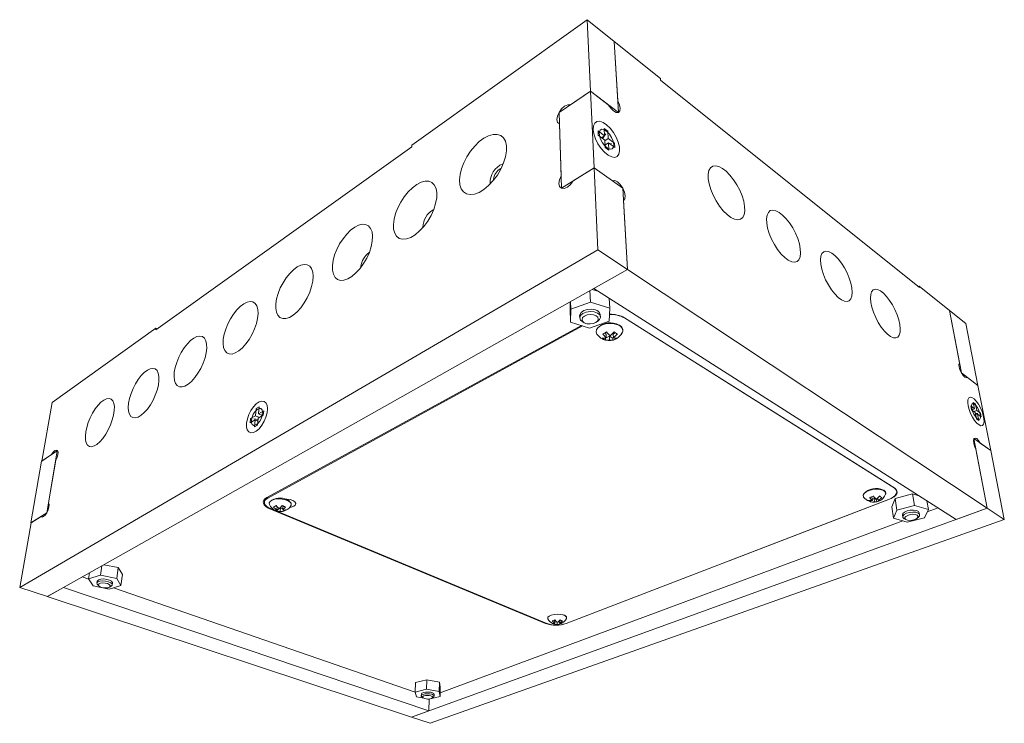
# Model space of a CAD drawing. Header units: millimetres. Extents: x 283 to 424, y 149 to 370.
# Tile 1 of 8: x 299 to 424, y 149 to 239. Entities that reach past the tile are written whole.
import ezdxf

# ---------------------------------------------------------------- set-up
doc = ezdxf.new("R2010")
doc.units = ezdxf.units.MM
doc.header["$LTSCALE"] = 2

msp = doc.modelspace()

# ---------------------------------------------------------------- linework, layer by layer
at = {"color": 7, "linetype": 'Continuous', "lineweight": 15}
for p, q in [((348.66, 222.61), (371.03, 238.62)), ((371.03, 238.62), (371.45, 229.49)), ((374.48, 235.85), (371.03, 238.62)), ((374.92, 228.25), (374.48, 235.85)), ((374.48, 235.85), (380.38, 231.11)), ((374.48, 235.85), (375.01, 226.79)), ((380.38, 231.11), (380.4, 230.89)), ((380.4, 230.89), (413.42, 204.42)), ((367.44, 226.79), (371.45, 229.49)), ((371.45, 229.49), (368.89, 227.77)), ((371.9, 219.73), (371.45, 229.49)), ((371.45, 229.49), (373.72, 227.77)), ((375.01, 226.79), (371.45, 229.49)), ((367.74, 217.11), (367.44, 226.79)), ((367.49, 225.32), (367.69, 218.67)), ((373.24, 223.81), (372.42, 224.42)), ((372.42, 224.42), (372.44, 223.86)), ((372.44, 223.86), (373.27, 223.25)), ((372.85, 223.56), (373.24, 223.81)), ((373, 223.45), (373.43, 224.05)), ((373.67, 224.39), (373.19, 224.75)), ((373.19, 224.75), (373.24, 223.81)), ((373.72, 223.45), (373.67, 224.39)), ((315.98, 199.05), (348.65, 222.4)), ((348.65, 222.4), (348.66, 222.61)), ((373.27, 223.17), (373.72, 223.45)), ((373.27, 223.25), (373.31, 222.31)), ((373.29, 222.71), (373.49, 222.73)), ((373.3, 222.61), (373.75, 222.9)), ((374.53, 222.86), (373.72, 223.45)), ((373.8, 221.95), (373.75, 222.9)), ((373.75, 222.9), (374.56, 222.3)), ((373.91, 222.78), (374.12, 222.81)), ((374.56, 222.3), (374.53, 222.86)), ((373.31, 222.31), (373.8, 221.95)), ((367.74, 217.11), (371.9, 219.73)), ((369.24, 218.06), (371.9, 219.73)), ((374.24, 218.06), (371.9, 219.73)), ((371.9, 219.73), (372.38, 209.26)), ((375.57, 217.11), (371.9, 219.73)), ((375.57, 217.11), (376.18, 206.75)), ((376.18, 206.75), (375.66, 215.54)), ((372.38, 209.26), (298.63, 166.17)), ((376.18, 206.75), (372.38, 209.26)), ((376.18, 206.75), (302.17, 165)), ((371.87, 204.32), (376.18, 206.75)), ((422.07, 176.29), (376.18, 206.75)), ((371.38, 204.04), (371.44, 202.58)), ((371.65, 204.2), (372.5, 203.92)), ((418.09, 174.85), (371.87, 204.32)), ((413.25, 204.56), (413.38, 204.62)), ((413.42, 204.42), (413.38, 204.62)), ((413.38, 204.62), (417.25, 201.52)), ((368.85, 201.71), (368.86, 202.62)), ((368.9, 202.64), (368.93, 201.68)), ((368.93, 201.68), (371.44, 202.58)), ((371.44, 202.58), (373.9, 201.79)), ((373.84, 203.07), (373.9, 201.79)), ((368.85, 201.71), (368.91, 200.02)), ((368.91, 200.02), (368.93, 201.68)), ((373.9, 201.79), (373.82, 200.13)), ((417.25, 201.52), (418.53, 194.82)), ((418.77, 193.55), (417.25, 201.52)), ((417.25, 201.52), (419.32, 199.85)), ((371.34, 199.26), (368.91, 200.02)), ((370.07, 200.84), (370.09, 200.55)), ((370.49, 200.03), (370.68, 199.93)), ((373.82, 200.13), (371.34, 199.26)), ((372.17, 200), (372.36, 200.12)), ((372.72, 200.67), (372.7, 200.97)), ((410.27, 178.81), (375.81, 200.56)), ((410.19, 178.85), (375.81, 200.56)), ((420.88, 191.95), (419.32, 199.85)), ((302.76, 189.77), (316, 199.24)), ((316, 199.24), (315.98, 199.05)), ((316.15, 199.17), (316, 199.24)), ((370.29, 199.59), (330.15, 177.62)), ((370.44, 199.54), (330.27, 177.57)), ((373.25, 198.62), (373.44, 198.5)), ((373.44, 198.5), (373.46, 198.02)), ((374.35, 198.5), (374.62, 198.65)), ((374.35, 198.5), (374.37, 198.03)), ((373.33, 197.99), (373.35, 197.97)), ((373.35, 197.97), (373.43, 198.01)), ((373.35, 197.97), (373.37, 197.71)), ((373.46, 198.03), (373.86, 198.24)), ((373.86, 198.24), (374.3, 197.97)), ((373.86, 198.24), (373.89, 197.77)), ((374.3, 197.97), (374.39, 198.02)), ((374.3, 197.97), (374.32, 197.71)), ((418.77, 193.55), (420.88, 191.95)), ((419.41, 192.9), (419.55, 192.96)), ((419.55, 192.96), (420.88, 191.95)), ((420.88, 191.95), (422.52, 183.62)), ((301.45, 182.27), (302.76, 189.77)), ((420.57, 189.56), (420.29, 189.77)), ((420.29, 189.77), (420.44, 188.96)), ((328.82, 188.98), (328.73, 188.08)), ((329.2, 189.2), (328.82, 188.98)), ((329.14, 188.56), (329.08, 188.64)), ((329.11, 188.31), (329.2, 189.2)), ((329.76, 188.69), (329.11, 188.31)), ((329.71, 188.16), (329.76, 188.69)), ((420.44, 188.96), (419.96, 189.32)), ((419.96, 189.32), (420.05, 188.84)), ((420.05, 188.84), (420.54, 188.48)), ((420.13, 188.83), (420.44, 188.96)), ((420.37, 188.6), (420.73, 188.75)), ((420.54, 188.48), (420.69, 187.67)), ((420.73, 188.75), (420.57, 189.56)), ((421.21, 188.4), (420.73, 188.75)), ((328.09, 187.7), (328.04, 187.17)), ((328.04, 187.17), (328.68, 187.55)), ((328.73, 188.08), (328.09, 187.7)), ((329.04, 187.61), (328.51, 187.66)), ((328.68, 187.55), (328.59, 186.64)), ((329.02, 187.39), (328.68, 187.55)), ((329.21, 187.86), (328.73, 188.08)), ((328.97, 186.87), (329.06, 187.77)), ((329.06, 187.77), (329.71, 188.16)), ((329.57, 188.1), (329.11, 188.31)), ((329.51, 188.08), (329.46, 188.14)), ((329.56, 188.1), (329.51, 188.08)), ((329.51, 188.08), (329.51, 188.04)), ((420.56, 188.34), (420.88, 188.37)), ((420.6, 188.18), (420.82, 188.27)), ((420.69, 187.67), (420.98, 187.46)), ((420.98, 187.46), (420.82, 188.27)), ((420.82, 188.27), (421.3, 187.92)), ((421.3, 187.92), (421.21, 188.4)), ((328.59, 186.64), (328.97, 186.87)), ((422.07, 176.29), (420.37, 185.15)), ((420.37, 185.15), (422.52, 183.62)), ((303.43, 183.61), (301.43, 182.26)), ((303.43, 183.61), (302.09, 175.68)), ((303.47, 183.59), (303.43, 183.61)), ((420.63, 183.8), (422.07, 176.29)), ((422.52, 183.62), (421.16, 184.59)), ((424.24, 174.85), (422.52, 183.62)), ((301.43, 182.26), (300.06, 174.4)), ((302.71, 183.12), (301.45, 182.27)), ((302.32, 176.96), (303.24, 182.4)), ((329.88, 177.42), (329.85, 177.06)), ((332.71, 177.34), (332.72, 177.44)), ((368.33, 161.57), (409.58, 177.43)), ((368.33, 161.57), (409.46, 177.38)), ((407.17, 177.24), (407.19, 177.09)), ((407.31, 177.71), (407.35, 177.69)), ((407.35, 177.69), (407.41, 177.26)), ((407.39, 177.41), (407.64, 177.51)), ((407.64, 177.51), (407.94, 177.32)), ((407.64, 177.51), (407.7, 177.09)), ((407.94, 177.32), (408.15, 177.4)), ((407.94, 177.32), (407.98, 177.09)), ((408.11, 177.61), (408.17, 177.27)), ((408.26, 177.75), (408.37, 177.8)), ((409.88, 176.45), (410.32, 177.52)), ((410.32, 177.52), (412.55, 178.1)), ((410.32, 177.52), (410.55, 176.04)), ((412.55, 178.1), (412.79, 176.62)), ((412.55, 178.1), (413.36, 177.87)), ((414.37, 177.22), (414.56, 176.12)), ((330.55, 176.18), (365.73, 161.57)), ((330.64, 176.23), (365.9, 161.57)), ((331.28, 176.56), (331.45, 176.49)), ((331.47, 176.46), (331.44, 176.06)), ((331.45, 176.16), (331.55, 176.12)), ((331.55, 176.12), (331.53, 175.89)), ((331.55, 176.12), (331.77, 176.23)), ((331.78, 176.24), (331.89, 176.3)), ((331.89, 176.3), (331.86, 175.88)), ((331.89, 176.3), (332.2, 176.18)), ((332.22, 176.48), (332.19, 176.06)), ((332.22, 176.48), (332.3, 176.52)), ((332.33, 176.04), (332.32, 175.89)), ((348.62, 149.61), (422.07, 176.29)), ((409.88, 176.45), (410.1, 174.98)), ((410.1, 174.98), (410.55, 176.04)), ((410.55, 176.04), (412.79, 176.62)), ((412.79, 176.62), (414.56, 176.12)), ((414.56, 176.12), (414.06, 175.06)), ((414.41, 175.8), (415.79, 176.31)), ((418.09, 174.85), (422.07, 176.29)), ((422.07, 176.29), (424.24, 174.85)), ((302.09, 175.68), (300.06, 174.4)), ((300.08, 174.42), (301.36, 175.23)), ((301.57, 175.15), (301.36, 175.23)), ((302.09, 175.68), (302.1, 175.68)), ((351, 148.82), (424.24, 174.85)), ((352.28, 152.7), (411.31, 174.65)), ((411.85, 174.5), (410.1, 174.98)), ((411.24, 175.4), (411.28, 175.14)), ((411.46, 174.93), (411.68, 174.82)), ((414.06, 175.06), (411.85, 174.5)), ((413.16, 175.02), (413.33, 175.19)), ((413.44, 175.44), (413.4, 175.7)), ((298.63, 166.17), (300.08, 174.42)), ((300.06, 174.4), (300.07, 174.4)), ((309.11, 168.91), (308.93, 167.72)), ((309.37, 169.06), (311.2, 168.69)), ((311.2, 168.69), (311.01, 167.31)), ((311.2, 168.69), (311.73, 167.79)), ((306.6, 167.5), (307.45, 167.2)), ((307.54, 168.03), (307.42, 167.24)), ((307.42, 167.24), (308.93, 167.72)), ((307.99, 166.36), (307.42, 167.24)), ((308.93, 167.72), (311.01, 167.31)), ((311.01, 167.31), (311.55, 166.42)), ((311.73, 167.79), (311.55, 166.42)), ((302.17, 165), (298.63, 166.17)), ((304.24, 166.16), (302.15, 164.99)), ((304.24, 166.16), (350.82, 150.41)), ((310.04, 165.95), (307.99, 166.36)), ((308.51, 166.95), (308.48, 166.7)), ((308.55, 166.52), (308.72, 166.35)), ((311.55, 166.42), (310.04, 165.95)), ((310.11, 166.19), (310.31, 166.32)), ((310.44, 166.48), (310.47, 166.72)), ((310.58, 166.12), (349.1, 152.78)), ((302.16, 165.01), (302.15, 164.99)), ((302.15, 164.99), (348.6, 149.6)), ((366.84, 161.98), (366.88, 161.96)), ((366.85, 161.58), (366.85, 161.49)), ((366.88, 161.96), (366.89, 161.58)), ((366.89, 161.72), (367.11, 161.8)), ((367.19, 161.74), (367.2, 161.46)), ((367.32, 161.78), (367.51, 161.7)), ((367.51, 161.7), (367.53, 161.71)), ((367.51, 161.7), (367.52, 161.49)), ((367.53, 161.96), (367.61, 162)), ((367.53, 161.96), (367.54, 161.59)), ((349.13, 154.03), (349.09, 152.81)), ((349.13, 154.03), (350.58, 154.38)), ((350.58, 154.38), (350.55, 153.16)), ((350.58, 154.38), (352.17, 154.08)), ((352.17, 154.08), (352.14, 152.86)), ((352.17, 154.08), (352.29, 153.44)), ((352.29, 153.44), (352.27, 152.23)), ((349.09, 152.81), (350.55, 153.16)), ((349.24, 152.18), (349.09, 152.81)), ((350.18, 152.01), (349.24, 152.18)), ((349.88, 152.53), (349.87, 152.32)), ((349.93, 152.21), (350.08, 152.07)), ((350.55, 153.16), (352.14, 152.86)), ((352.27, 152.23), (350.82, 151.89)), ((351.27, 152.05), (351.43, 152.19)), ((351.49, 152.3), (351.5, 152.51)), ((352.14, 152.86), (352.27, 152.23)), ((350.82, 151.89), (350.67, 151.92)), ((350.82, 150.41), (350.85, 151.9)), ((350.82, 150.41), (348.6, 149.6)), ((348.62, 149.61), (351, 148.82))]:
    msp.add_line(p, q, dxfattribs=at)
at = {"color": 8, "linetype": 'Continuous', "lineweight": 15}
for p, q in [((330.27, 177.57), (330.28, 177.69)), ((330.56, 176.26), (330.55, 176.18)), ((365.73, 161.64), (365.73, 161.57))]:
    msp.add_line(p, q, dxfattribs=at)
at = {"color": 7, "linetype": 'Continuous', "lineweight": 15, "flags": 128}
for points in [[(368.89, 227.77), (368.55, 227.77), (368.15, 227.58), (367.76, 227.24), (367.44, 226.79), (367.23, 226.31), (367.16, 225.86), (367.25, 225.51), (367.49, 225.32)], [(373.72, 227.77), (374.03, 227.32), (374.38, 226.97), (374.73, 226.79), (375.01, 226.79), (375.18, 226.98), (375.23, 227.32), (375.14, 227.77), (374.92, 228.25)], [(371.79, 224.61), (371.88, 224.03), (372.09, 223.41), (372.4, 222.78), (372.8, 222.19), (373.25, 221.69), (373.71, 221.32), (374.16, 221.1), (374.55, 221.05), (374.86, 221.17), (375.07, 221.45), (375.17, 221.87), (375.14, 222.4), (374.98, 222.99), (374.72, 223.61), (374.37, 224.22), (373.96, 224.76), (373.51, 225.19), (373.05, 225.5), (372.63, 225.65), (372.27, 225.62), (371.99, 225.43), (371.83, 225.09), (371.79, 224.61)], [(354.74, 218.16), (354.81, 218.85), (354.99, 219.59), (355.28, 220.36), (355.68, 221.12), (356.15, 221.83), (356.68, 222.49), (357.26, 223.05), (357.86, 223.49), (358.46, 223.81), (359.03, 223.97), (359.55, 223.98), (360, 223.84), (360.35, 223.54), (360.6, 223.1), (360.73, 222.53), (360.74, 221.87), (360.62, 221.13), (360.37, 220.34), (360.02, 219.55), (359.57, 218.78), (359.04, 218.08), (358.46, 217.46), (357.85, 216.95), (357.23, 216.58), (356.64, 216.36), (356.1, 216.3), (355.63, 216.39), (355.24, 216.64), (354.96, 217.03), (354.79, 217.54), (354.74, 218.16)], [(374.42, 222.67), (374.38, 222.33), (374.22, 222.12), (373.96, 222.08), (373.64, 222.22), (373.29, 222.5), (372.97, 222.91), (372.72, 223.37), (372.58, 223.84), (372.56, 224.23), (372.67, 224.51), (372.88, 224.63), (373.18, 224.57), (373.52, 224.36), (373.86, 224.01), (374.14, 223.57), (374.34, 223.1), (374.42, 222.67)], [(386.47, 218.32), (386.46, 218.9), (386.56, 219.38), (386.75, 219.72), (387.04, 219.92), (387.4, 219.98), (387.82, 219.88), (388.28, 219.64), (388.76, 219.27), (389.24, 218.78), (389.7, 218.19), (390.13, 217.54), (390.49, 216.84), (390.79, 216.13), (391, 215.44), (391.12, 214.79), (391.13, 214.21), (391.05, 213.74), (390.87, 213.38), (390.6, 213.15), (390.25, 213.08), (389.84, 213.15), (389.37, 213.37), (388.88, 213.74), (388.39, 214.23), (387.91, 214.83), (387.47, 215.5), (387.1, 216.22), (386.79, 216.95), (386.58, 217.66), (386.47, 218.32)], [(367.69, 218.67), (367.48, 218.17), (367.41, 217.7), (367.5, 217.33), (367.74, 217.11), (368.09, 217.09), (368.5, 217.26), (368.91, 217.6), (369.24, 218.06)], [(346.31, 212.48), (346.39, 213.15), (346.58, 213.87), (346.87, 214.61), (347.24, 215.34), (347.69, 216.02), (348.19, 216.64), (348.73, 217.17), (349.29, 217.58), (349.84, 217.87), (350.35, 218.01), (350.82, 218), (351.22, 217.84), (351.53, 217.53), (351.75, 217.09), (351.85, 216.53), (351.83, 215.88), (351.7, 215.15), (351.46, 214.4), (351.12, 213.64), (350.69, 212.9), (350.19, 212.23), (349.65, 211.65), (349.08, 211.17), (348.52, 210.84), (347.98, 210.64), (347.49, 210.6), (347.06, 210.71), (346.72, 210.97), (346.48, 211.36), (346.34, 211.87), (346.31, 212.48)], [(375.66, 215.54), (375.84, 215.76), (375.89, 216.13), (375.79, 216.61), (375.57, 217.11), (375.25, 217.57), (374.89, 217.91), (374.54, 218.08), (374.24, 218.06)], [(393.93, 212.65), (393.91, 213.22), (393.98, 213.69), (394.14, 214.03), (394.39, 214.25), (394.72, 214.32), (395.1, 214.24), (395.52, 214.03), (395.96, 213.68), (396.41, 213.22), (396.85, 212.67), (397.25, 212.04), (397.6, 211.38), (397.89, 210.69), (398.1, 210.02), (398.22, 209.38), (398.26, 208.82), (398.2, 208.34), (398.04, 207.98), (397.81, 207.75), (397.49, 207.66), (397.12, 207.71), (396.69, 207.91), (396.24, 208.25), (395.78, 208.71), (395.33, 209.27), (394.92, 209.91), (394.56, 210.6), (394.26, 211.31), (394.05, 212), (393.93, 212.65)], [(338.53, 207.23), (338.62, 207.89), (338.81, 208.59), (339.09, 209.3), (339.45, 210), (339.88, 210.65), (340.35, 211.24), (340.85, 211.74), (341.37, 212.12), (341.87, 212.38), (342.34, 212.5), (342.77, 212.47), (343.12, 212.3), (343.4, 211.98), (343.58, 211.54), (343.65, 210.99), (343.62, 210.35), (343.48, 209.65), (343.24, 208.92), (342.91, 208.18), (342.5, 207.48), (342.03, 206.84), (341.53, 206.29), (341, 205.85), (340.48, 205.54), (339.99, 205.37), (339.54, 205.35), (339.16, 205.47), (338.86, 205.73), (338.65, 206.13), (338.54, 206.63), (338.53, 207.23)], [(400.82, 207.4), (400.79, 207.96), (400.84, 208.43), (400.98, 208.78), (401.2, 209), (401.48, 209.08), (401.83, 209.03), (402.22, 208.83), (402.63, 208.51), (403.05, 208.08), (403.46, 207.55), (403.84, 206.96), (404.18, 206.31), (404.46, 205.65), (404.67, 205), (404.8, 204.38), (404.85, 203.82), (404.81, 203.35), (404.68, 202.99), (404.47, 202.75), (404.19, 202.65), (403.85, 202.69), (403.46, 202.86), (403.04, 203.18), (402.61, 203.61), (402.19, 204.14), (401.8, 204.76), (401.45, 205.42), (401.16, 206.1), (400.95, 206.77), (400.82, 207.4)], [(331.31, 202.36), (331.41, 203.01), (331.61, 203.69), (331.88, 204.38), (332.23, 205.05), (332.63, 205.68), (333.08, 206.24), (333.55, 206.7), (334.03, 207.06), (334.49, 207.3), (334.93, 207.39), (335.31, 207.35), (335.63, 207.17), (335.87, 206.85), (336.02, 206.41), (336.07, 205.87), (336.03, 205.24), (335.88, 204.56), (335.64, 203.85), (335.32, 203.14), (334.93, 202.47), (334.49, 201.86), (334.01, 201.33), (333.53, 200.92), (333.05, 200.63), (332.59, 200.49), (332.19, 200.48), (331.84, 200.61), (331.57, 200.89), (331.39, 201.28), (331.31, 201.78), (331.31, 202.36)], [(407.21, 202.54), (407.16, 203.09), (407.2, 203.55), (407.31, 203.9), (407.51, 204.13), (407.77, 204.22), (408.08, 204.18), (408.44, 204.01), (408.82, 203.71), (409.22, 203.3), (409.6, 202.8), (409.97, 202.23), (410.29, 201.61), (410.56, 200.97), (410.77, 200.33), (410.91, 199.73), (410.97, 199.18), (410.94, 198.72), (410.84, 198.36), (410.66, 198.11), (410.4, 198), (410.09, 198.02), (409.73, 198.18), (409.35, 198.47), (408.94, 198.88), (408.55, 199.39), (408.17, 199.98), (407.84, 200.61), (407.56, 201.27), (407.35, 201.93), (407.21, 202.54)], [(324.61, 197.84), (324.72, 198.47), (324.91, 199.13), (325.18, 199.8), (325.51, 200.45), (325.9, 201.05), (326.32, 201.58), (326.76, 202.03), (327.21, 202.36), (327.64, 202.57), (328.04, 202.65), (328.38, 202.6), (328.67, 202.41), (328.88, 202.09), (329.01, 201.65), (329.04, 201.11), (328.98, 200.5), (328.83, 199.84), (328.6, 199.15), (328.29, 198.47), (327.91, 197.82), (327.49, 197.24), (327.05, 196.74), (326.59, 196.35), (326.14, 196.09), (325.73, 195.95), (325.36, 195.96), (325.05, 196.11), (324.81, 196.38), (324.65, 196.77), (324.59, 197.27), (324.61, 197.84)], [(370.07, 200.84), (370.09, 200.97), (370.26, 201.26), (370.6, 201.49), (371.07, 201.63), (371.58, 201.67), (372.07, 201.58)], [(370.49, 200.03), (370.46, 200.05), (370.18, 200.28), (370.09, 200.57), (370.19, 200.87), (370.48, 201.12), (370.92, 201.3), (371.43, 201.37), (371.93, 201.32), (372.35, 201.17), (372.63, 200.93), (372.72, 200.63), (372.6, 200.34), (372.36, 200.12)], [(370.66, 199.94), (370.99, 199.82), (371.39, 199.78), (371.79, 199.83), (372.13, 199.97), (372.37, 200.17), (372.45, 200.41), (372.38, 200.64), (372.16, 200.83), (371.83, 200.95), (371.43, 200.99), (371.03, 200.93), (370.68, 200.79), (370.45, 200.59), (370.37, 200.36), (370.44, 200.13), (370.66, 199.94)], [(375.5, 198.67), (375.56, 198.83), (375.54, 199.15), (375.33, 199.44), (374.96, 199.67), (374.47, 199.82), (373.92, 199.86), (373.36, 199.79), (372.86, 199.62), (372.47, 199.38), (372.23, 199.08), (372.17, 198.75), (372.27, 198.49)], [(318.36, 193.63), (318.48, 194.24), (318.67, 194.88), (318.93, 195.53), (319.25, 196.16), (319.62, 196.74), (320.02, 197.25), (320.44, 197.67), (320.85, 197.98), (321.25, 198.18), (321.62, 198.24), (321.94, 198.17), (322.19, 197.98), (322.38, 197.65), (322.48, 197.22), (322.5, 196.69), (322.43, 196.09), (322.28, 195.45), (322.04, 194.78), (321.74, 194.12), (321.38, 193.5), (320.99, 192.94), (320.57, 192.46), (320.14, 192.1), (319.72, 191.85), (319.34, 191.74), (319, 191.76), (318.72, 191.91), (318.51, 192.19), (318.38, 192.58), (318.33, 193.06), (318.36, 193.63)], [(418.53, 194.82), (418.46, 194.62), (418.49, 194.31), (418.59, 193.93), (418.77, 193.55), (418.99, 193.22), (419.21, 192.99), (419.41, 192.9), (419.55, 192.96)], [(312.52, 189.69), (312.65, 190.29), (312.84, 190.92), (313.1, 191.55), (313.41, 192.15), (313.76, 192.71), (314.14, 193.2), (314.53, 193.6), (314.92, 193.89), (315.29, 194.07), (315.63, 194.12), (315.92, 194.05), (316.15, 193.84), (316.31, 193.52), (316.4, 193.09), (316.4, 192.57), (316.32, 191.98), (316.16, 191.35), (315.93, 190.7), (315.64, 190.07), (315.3, 189.47), (314.92, 188.93), (314.52, 188.48), (314.12, 188.13), (313.73, 187.9), (313.38, 187.8), (313.07, 187.83), (312.81, 187.99), (312.63, 188.27), (312.51, 188.66), (312.48, 189.14), (312.52, 189.69)], [(307.06, 186.01), (307.19, 186.59), (307.38, 187.21), (307.63, 187.82), (307.93, 188.4), (308.27, 188.94), (308.63, 189.41), (309, 189.79), (309.37, 190.07), (309.71, 190.23), (310.03, 190.27), (310.29, 190.18), (310.5, 189.97), (310.64, 189.65), (310.71, 189.23), (310.7, 188.72), (310.61, 188.14), (310.45, 187.53), (310.22, 186.89), (309.94, 186.28), (309.61, 185.7), (309.25, 185.18), (308.87, 184.75), (308.49, 184.42), (308.13, 184.21), (307.8, 184.12), (307.52, 184.16), (307.29, 184.33), (307.12, 184.61), (307.03, 184.99), (307.01, 185.47), (307.06, 186.01)], [(327.58, 187.14), (327.57, 186.67), (327.67, 186.29), (327.86, 186.02), (328.12, 185.9), (328.45, 185.93), (328.8, 186.11), (329.17, 186.42), (329.52, 186.85), (329.82, 187.36), (330.05, 187.91), (330.2, 188.46), (330.25, 188.97), (330.19, 189.4), (330.04, 189.72), (329.81, 189.9), (329.51, 189.94), (329.17, 189.83), (328.81, 189.58), (328.45, 189.21), (328.13, 188.74), (327.87, 188.22), (327.68, 187.67), (327.58, 187.14)], [(419.63, 189.35), (419.76, 188.87), (419.95, 188.37), (420.19, 187.89), (420.46, 187.46), (420.75, 187.12), (421.03, 186.89), (421.27, 186.79), (421.47, 186.83), (421.61, 187), (421.67, 187.28), (421.65, 187.67), (421.56, 188.12), (421.41, 188.61), (421.19, 189.1), (420.94, 189.55), (420.66, 189.94), (420.38, 190.22), (420.12, 190.39), (419.89, 190.43), (419.72, 190.34), (419.61, 190.11), (419.58, 189.78), (419.63, 189.35)], [(328.19, 187.5), (328.27, 187.88), (328.43, 188.28), (328.66, 188.62), (328.92, 188.87), (329.18, 189), (329.4, 188.98), (329.55, 188.82), (329.62, 188.53), (329.58, 188.17), (329.46, 187.77), (329.25, 187.39), (329, 187.08), (328.74, 186.89), (328.5, 186.84), (328.31, 186.94), (328.2, 187.17), (328.19, 187.5)], [(420.08, 189.02), (420.05, 189.33), (420.11, 189.54), (420.23, 189.62), (420.4, 189.57), (420.61, 189.39), (420.82, 189.11), (421, 188.76), (421.14, 188.39), (421.2, 188.05), (421.19, 187.79), (421.11, 187.63), (420.96, 187.61), (420.76, 187.73), (420.55, 187.97), (420.35, 188.29), (420.18, 188.66), (420.08, 189.02)], [(421.16, 184.59), (420.94, 184.92), (420.72, 185.15), (420.52, 185.23), (420.37, 185.15), (420.31, 184.93), (420.34, 184.59), (420.45, 184.19), (420.63, 183.8)], [(303.24, 182.4), (303.41, 182.76), (303.5, 183.12), (303.52, 183.42), (303.45, 183.62), (303.31, 183.69), (303.12, 183.62), (302.91, 183.42), (302.71, 183.12)], [(409.1, 178.06), (409.12, 178.21), (409.01, 178.41), (408.76, 178.57), (408.38, 178.67), (407.93, 178.7), (407.45, 178.65), (407, 178.54), (406.62, 178.37), (406.35, 178.16), (406.23, 177.94), (406.26, 177.72), (406.29, 177.68)], [(409.46, 177.38), (409.81, 177.53), (410.1, 177.71), (410.32, 177.91), (410.46, 178.11), (410.52, 178.32), (410.49, 178.51), (410.38, 178.69), (410.19, 178.85)], [(409.58, 177.43), (409.91, 177.57), (410.18, 177.74), (410.39, 177.92), (410.52, 178.11), (410.58, 178.3), (410.55, 178.49), (410.45, 178.66), (410.27, 178.81)], [(330.15, 177.62), (329.92, 177.47), (329.77, 177.29), (329.7, 177.09), (329.72, 176.9), (329.82, 176.7), (329.99, 176.51), (330.24, 176.33), (330.55, 176.18)], [(330.27, 177.57), (330.06, 177.43), (329.91, 177.26), (329.85, 177.08), (329.86, 176.9), (329.95, 176.71), (330.12, 176.53), (330.35, 176.37), (330.64, 176.23)], [(333.22, 176.55), (333.23, 176.57), (333.27, 176.78), (333.16, 176.99), (332.91, 177.19), (332.55, 177.34), (332.11, 177.44), (331.64, 177.47), (331.2, 177.42), (330.83, 177.31), (330.58, 177.14), (330.47, 176.94), (330.49, 176.75)], [(333.6, 176.51), (333.8, 176.68), (333.85, 176.87), (333.74, 177.07), (333.49, 177.24), (333.13, 177.37), (332.72, 177.44), (332.43, 177.44)], [(301.36, 175.23), (301.5, 175.14), (301.69, 175.2), (301.9, 175.39), (302.11, 175.7), (302.27, 176.06), (302.37, 176.43), (302.39, 176.75), (302.32, 176.96)], [(333.07, 176.37), (333.28, 176.4), (333.6, 176.51)], [(411.24, 175.4), (411.24, 175.4), (411.3, 175.59), (411.51, 175.78), (411.84, 175.93), (412.25, 176.02), (412.67, 176.04), (413.04, 175.98)], [(413.04, 175.98), (413.29, 175.86), (413.4, 175.7)], [(411.46, 174.93), (411.3, 175.09), (411.3, 175.27), (411.46, 175.46), (411.76, 175.62), (412.15, 175.74), (412.58, 175.78), (412.97, 175.75), (413.27, 175.65), (413.42, 175.5), (413.42, 175.31), (413.33, 175.19)], [(411.68, 174.82), (411.91, 174.74), (412.22, 174.71), (412.55, 174.75), (412.86, 174.84), (413.1, 174.97), (413.23, 175.11), (413.23, 175.26), (413.11, 175.38), (412.87, 175.46), (412.56, 175.49), (412.23, 175.45), (411.92, 175.36), (411.68, 175.23), (411.55, 175.08), (411.55, 174.94), (411.68, 174.82)], [(308.51, 166.95), (308.54, 167.02), (308.71, 167.14), (309, 167.22), (309.36, 167.24), (309.75, 167.19)], [(309.75, 167.19), (310.09, 167.09), (310.35, 166.95), (310.47, 166.79), (310.47, 166.72)], [(308.55, 166.52), (308.51, 166.57), (308.48, 166.73), (308.6, 166.87), (308.86, 166.96), (309.2, 167), (309.59, 166.97), (309.95, 166.89), (310.24, 166.76), (310.41, 166.61), (310.43, 166.45), (310.31, 166.32)], [(309.04, 166.17), (309.33, 166.11), (309.64, 166.09), (309.91, 166.12), (310.11, 166.19), (310.21, 166.3), (310.19, 166.42), (310.05, 166.54), (309.82, 166.65), (309.53, 166.71), (309.23, 166.73), (308.96, 166.7), (308.76, 166.63), (308.66, 166.52), (308.68, 166.4), (308.82, 166.27), (309.04, 166.17)], [(368.08, 162.6), (367.93, 162.65), (367.58, 162.72), (367.19, 162.74), (366.8, 162.71), (366.45, 162.63), (366.19, 162.51), (366.03, 162.36), (366, 162.2), (366.02, 162.14)], [(349.93, 152.21), (349.87, 152.3), (349.91, 152.41), (350.06, 152.51), (350.31, 152.57), (350.62, 152.6), (350.93, 152.58), (351.21, 152.52), (351.41, 152.43), (351.49, 152.32), (351.45, 152.21), (351.43, 152.19)], [(349.88, 152.53), (349.88, 152.55), (349.95, 152.66), (350.14, 152.74), (350.42, 152.8), (350.73, 152.81), (351.04, 152.78)], [(350.26, 151.98), (350.48, 151.93), (350.73, 151.92), (350.97, 151.94), (351.17, 151.99), (351.29, 152.07), (351.32, 152.16), (351.25, 152.25), (351.1, 152.32), (350.88, 152.37), (350.63, 152.38), (350.39, 152.36), (350.19, 152.31), (350.07, 152.23), (350.04, 152.14), (350.1, 152.05), (350.26, 151.98)], [(351.04, 152.78), (351.29, 152.71), (351.45, 152.61), (351.5, 152.51)]]:
    msp.add_lwpolyline(points, dxfattribs=at)
at = {"color": 8, "linetype": 'Continuous', "lineweight": 15, "flags": 128}
msp.add_lwpolyline([(368.37, 162.18), (368.39, 162.24), (368.36, 162.39), (368.2, 162.54), (368.08, 162.6)], dxfattribs=at)
at = {"color": 7, "linetype": 'Continuous', "lineweight": 15}
for centre, radius, start, end in [((361.14, 217.88), 2.48, 110.4115, 184.643), ((360.76, 218.12), 1.67, 117.2343, 176.7547), ((352.64, 212.12), 2.56, 118.922, 179.4449), ((344.8, 206.79), 2.65, 126.9306, 173.4561), ((371.96, 200.84), 0.751, 10.1447, 81.8727), ((374.04, 197.36), 3.66, 61.0656, 92.8319), ((374.15, 197.53), 3.45, 61.1683, 94.7636), ((373.97, 197.69), 2.25, 59.805, 135.3359), ((373.83, 199.51), 1.86, 213.4137, 298.4366), ((372.52, 200), 1.57, 288.1482, 308.4635), ((375.21, 200.11), 2.72, 215.9329, 230.0402), ((375.71, 200.38), 2.74, 215.8781, 229.9401), ((372.4, 200.37), 2.6, 306.6952, 322.2737), ((372.83, 200.1), 2.59, 306.6221, 322.2553), ((375.37, 199.8), 1.37, 228.0122, 248.8063), ((373.82, 199.54), 1.89, 298.2553, 332.5176), ((373.09, 199.05), 1.09, 262.1945, 289.9368), ((373.85, 198.99), 1.36, 228.333, 249.2018), ((373.52, 198.79), 1.09, 262.0753, 289.8203), ((374.19, 198.47), 0.763, 246.6673, 279.7146), ((373.84, 199.19), 1.55, 287.7853, 308.2527), ((374.68, 198.72), 0.761, 246.5229, 279.6586), ((407.87, 176.72), 2.08, 62.5904, 139.0561), ((331.8, 175.62), 1.95, 62.251, 128.7393), ((407.6, 178.68), 1.64, 217.3077, 280.7048), ((407.16, 178.43), 1.19, 257.048, 282.0585), ((407.44, 177.84), 0.787, 226.2226, 251.3681), ((406.83, 178.94), 1.32, 280.4692, 302.2539), ((408.78, 178.82), 2.08, 214.4416, 228.5174), ((409.26, 179.01), 2.09, 214.3912, 228.4186), ((406.94, 179.03), 1.85, 300.5208, 319.2277), ((407.75, 178.38), 1.31, 280.2526, 302.133), ((407.23, 178.85), 1.84, 300.4773, 319.225), ((408.3, 177.59), 0.352, 248.1911, 294.5738), ((407.64, 178.61), 1.56, 295.6568, 339.2423), ((408.88, 178.4), 0.789, 225.8938, 250.9807), ((331.9, 177.38), 1.54, 203.8809, 248.8753), ((330.77, 177.27), 0.87, 286.0684, 310.7928), ((332.4, 177.58), 1.8, 219.621, 237.7839), ((331.29, 176.52), 0.493, 249.4111, 288.1962), ((331.75, 177.01), 1.14, 236.1028, 259.0418), ((332.73, 177.76), 1.81, 219.5751, 237.7204), ((331.71, 176.35), 0.494, 249.3348, 288.0715), ((331.91, 177.4), 1.57, 259.1012, 285.8146), ((330.57, 177.74), 1.92, 308.5421, 324.1614), ((332.07, 176.8), 0.938, 257.1863, 285.2697), ((332.77, 177.56), 1.14, 235.8919, 258.8642), ((331, 177.56), 1.92, 308.4704, 324.1443), ((332.4, 176.97), 0.936, 257.1231, 285.2667), ((332.08, 176.72), 0.864, 285.7016, 310.5821), ((331.91, 177.4), 1.56, 285.758, 327.1253), ((407.45, 178.25), 1.19, 256.9791, 281.9922), ((407.83, 177.42), 0.354, 248.3457, 294.5289), ((367.19, 162.77), 1.33, 208.306, 248.5287), ((367.19, 162.75), 1.31, 294.3941, 334.419), ((367.03, 165.27), 3.93, 250.6975, 289.3025), ((367.12, 165.02), 3.67, 250.6937, 289.3063), ((366.78, 162.22), 0.647, 248.3583, 280.1981), ((366.96, 162.2), 0.72, 234.1366, 260.9235), ((366.44, 162.69), 0.806, 278.5464, 304.2158), ((367.68, 162.76), 1.41, 217.8639, 236.1475), ((367.09, 162.09), 0.648, 248.309, 280.1315), ((368.02, 162.89), 1.42, 217.8195, 236.0821), ((367.19, 162.75), 1.31, 261.0664, 278.5498), ((367.3, 161.97), 0.526, 259.0523, 294.5157), ((366.48, 162.91), 1.41, 302.2149, 321.1796), ((367.4, 162.29), 0.802, 278.3322, 304.0924), ((366.79, 162.78), 1.41, 302.1714, 321.1761), ((367.64, 162.1), 0.524, 258.9925, 294.5548), ((368, 162.6), 0.719, 233.9114, 260.7584)]:
    msp.add_arc(centre, radius, start, end, dxfattribs=at)
for points, knots in [([(375.36, 198.49), (375.43, 198.57), (375.57, 198.75), (375.6, 199.07), (375.48, 199.37), (375.29, 199.55), (375.17, 199.63), (375.15, 199.64)], [0, 0, 0, 0, 0.2222213, 0.4751477, 0.7185171, 0.9593791, 1, 1, 1, 1]), ([(409.03, 178.42), (409.02, 178.44), (408.98, 178.5), (408.92, 178.54), (408.88, 178.57)], [0, 0, 0, 0, 0.4605919, 1, 1, 1, 1]), ([(409.09, 178.06), (409.1, 178.07), (409.15, 178.15), (409.13, 178.29), (409.06, 178.38), (409.03, 178.42)], [0, 0, 0, 0, 0.1172771, 0.6611407, 1, 1, 1, 1]), ([(333.21, 176.55), (333.24, 176.6), (333.31, 176.71), (333.27, 176.91), (333.13, 177.11), (332.93, 177.26), (332.78, 177.32), (332.73, 177.34)], [0, 0, 0, 0, 0.165714, 0.4086, 0.645459, 0.896231, 1, 1, 1, 1]), ([(368.29, 162.09), (368.32, 162.11), (368.39, 162.17), (368.41, 162.31), (368.36, 162.47), (368.22, 162.59), (368.11, 162.64), (368.06, 162.67)], [0, 0, 0, 0, 0.106965, 0.343252, 0.593208, 0.840629, 1, 1, 1, 1])]:
    msp.add_open_spline(points, degree=3, knots=knots, dxfattribs=at)

doc.saveas('drawing.dxf')
